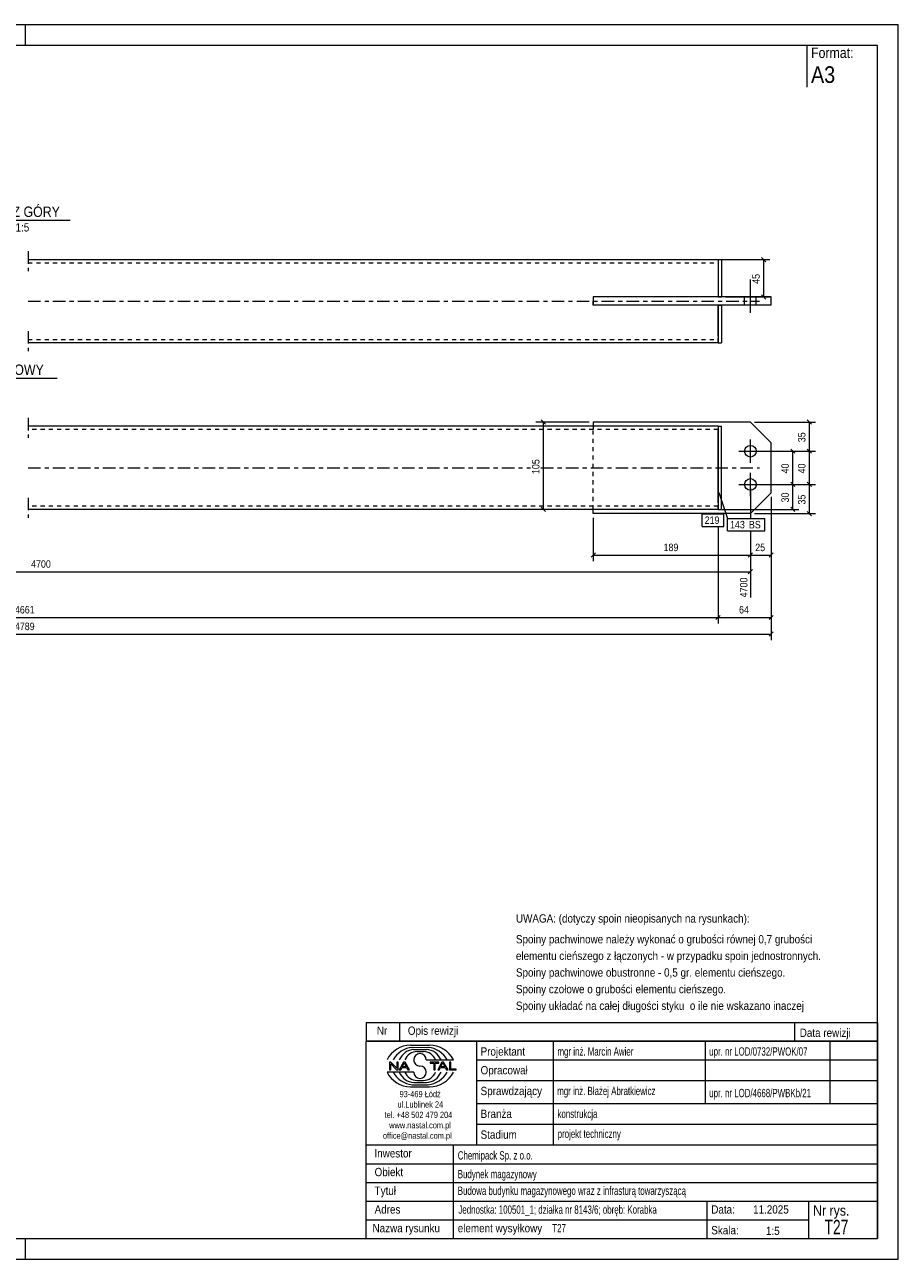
# Model space of a CAD drawing. Header units: millimetres. Extents: x 0 to 420, y 0 to 297.
# Tile 2 of 2: x 210 to 420, y 0 to 297. Entities that reach past the tile are written whole.
import ezdxf

# ---------------------------------------------------------------- set-up
doc = ezdxf.new("R2010")
doc.units = ezdxf.units.MM
for name, pattern in [('XKITLINE00', [0]), ('XKITLINE01', [4, 1, -1, 1, -1]), ('XKITLINE03', [6, 3, -1, 1, -1])]:
    doc.linetypes.add(name, pattern=pattern)
for name, color, linetype, lineweight in [('Arkusz rysunku', 3, 'Continuous', 0), ('Element', 2, 'Continuous', 0), ('Inny typ obiektu', 7, 'Continuous', 0), ('Wymiar', 4, 'Continuous', 0), ('Znak elementu', 2, 'Continuous', 0), ('Śruba', 3, 'Continuous', 0)]:
    doc.layers.add(name, color=color, linetype=linetype, lineweight=lineweight)
doc.styles.add('ARIAL', font='ARIAL.TTF')

msp = doc.modelspace()

# ---------------------------------------------------------------- linework, layer by layer
at = {"layer": 'Arkusz rysunku', "linetype": 'XKITLINE00', "lineweight": 0}
for p, q in [((420, 297), (0, 297)), ((210, 292), (210, 297)), ((420, 297), (415, 297)), ((420, 0), (420, 297)), ((415, 292), (5, 292)), ((415, 5), (415, 292)), ((5, 5), (415, 5)), ((210, 0), (210, 5)), ((0, 0), (420, 0))]:
    msp.add_line(p, q, dxfattribs=at)
at = {"layer": 'Element', "linetype": 'XKITLINE03', "lineweight": 0}
for p, q in [((210.62, 242.5), (210.62, 237.7)), ((210.62, 230.5), (386.62, 230.5)), ((210.62, 223.3), (210.62, 218.5)), ((210.62, 202.4), (210.62, 197.6)), ((210.62, 190.4), (331.5, 190.4)), ((334.02, 190.4), (386.62, 190.4)), ((210.62, 183.2), (210.62, 178.4))]:
    msp.add_line(p, q, dxfattribs=at)
at = {"layer": 'Element', "linetype": 'XKITLINE00', "lineweight": 0}
for p, q in [((210.62, 240.5), (376.62, 240.5)), ((376.62, 240.5), (376.62, 231.5)), ((376.62, 240.5), (377.42, 240.5)), ((376.62, 238.9), (376.62, 231.5)), ((377.42, 240.5), (377.42, 231.5)), ((389.42, 231.5), (346.62, 231.5)), ((346.62, 231.5), (346.62, 229.5)), ((389.42, 229.5), (346.62, 229.5)), ((376.62, 222.1), (376.62, 229.5)), ((376.62, 229.5), (376.62, 220.5)), ((377.42, 229.5), (377.42, 220.5)), ((384.42, 229.5), (384.42, 231.5)), ((389.42, 229.5), (389.42, 231.5)), ((376.62, 220.5), (210.62, 220.5)), ((376.62, 220.5), (377.42, 220.5)), ((376.62, 200.4), (210.62, 200.4)), ((384.42, 201.4), (346.62, 201.4)), ((346.62, 201.4), (346.62, 200.4)), ((376.62, 200.4), (377.42, 200.4)), ((376.62, 200.4), (376.62, 180.4)), ((377.42, 180.4), (377.42, 200.4)), ((389.42, 196.4), (384.42, 201.4)), ((376.62, 182), (376.62, 198.8)), ((389.42, 184.4), (389.42, 196.4)), ((384.42, 179.4), (389.42, 184.4)), ((376.62, 180.4), (210.62, 180.4)), ((346.62, 179.4), (346.62, 180.4)), ((384.42, 179.4), (346.62, 179.4)), ((376.62, 180.4), (377.42, 180.4))]:
    msp.add_line(p, q, dxfattribs=at)
at = {"layer": 'Element', "linetype": 'XKITLINE01', "lineweight": 0}
for p, q in [((210.62, 239.7), (376.62, 239.7)), ((376.62, 240.5), (376.62, 238.9)), ((376.62, 231.5), (346.62, 231.5)), ((346.62, 229.5), (346.62, 231.5)), ((346.62, 229.5), (346.62, 231.5)), ((376.62, 229.5), (346.62, 229.5)), ((376.62, 231.5), (377.42, 231.5)), ((376.62, 229.5), (377.42, 229.5)), ((384.42, 229.5), (384.42, 231.5)), ((389.42, 229.5), (389.42, 231.5)), ((210.62, 221.3), (376.62, 221.3)), ((376.62, 220.5), (376.62, 222.1)), ((376.62, 199.6), (210.62, 199.6)), ((346.62, 200.4), (346.62, 199.6)), ((346.62, 180.4), (346.62, 200.4)), ((376.62, 180.4), (376.62, 200.4)), ((376.62, 200.4), (376.62, 199.41)), ((376.62, 180.4), (376.62, 200.4)), ((376.62, 200.4), (377.42, 200.4)), ((377.42, 180.4), (377.42, 200.4)), ((376.62, 181.2), (210.62, 181.2)), ((346.62, 180.4), (346.62, 181.2)), ((376.62, 180.4), (377.42, 180.4))]:
    msp.add_line(p, q, dxfattribs=at)
at = {"layer": 'Inny typ obiektu', "linetype": 'XKITLINE00', "lineweight": 0}
for p, q in [((398, 292), (398, 282)), ((198.16, 250), (220.76, 250)), ((188.52, 212), (217.6, 212)), ((292, 57), (292, 52.5)), ((292, 57), (415, 57)), ((300, 57), (300, 52.5)), ((395, 57), (395, 52.5)), ((415, 57), (415, 52.5)), ((415, 52.5), (292, 52.5)), ((292, 5), (292, 52.5)), ((292, 52.5), (415, 52.5)), ((302.62, 51.49), (307.23, 51.5)), ((303.07, 50.99), (306.86, 51)), ((303.46, 50.49), (306.45, 50.49)), ((318.5, 52.5), (318.5, 27.5)), ((337, 27.5), (337, 52.5)), ((373.5, 52.5), (373.5, 37.5)), ((403.5, 52.5), (403.5, 37.5)), ((415, 52.5), (415, 5)), ((304.2, 49.98), (305.73, 49.99)), ((306.42, 47.99), (312.98, 47.99)), ((318.5, 48), (415, 48)), ((303.43, 45.01), (297, 45.01)), ((297.93, 47.44), (297.57, 47.44)), ((297.57, 47.44), (297.57, 45.56)), ((297.57, 45.56), (297.9, 45.56)), ((297.9, 47.04), (299.29, 45.56)), ((297.9, 45.56), (297.9, 47.04)), ((299.31, 45.96), (297.93, 47.44)), ((299.29, 45.56), (299.65, 45.56)), ((299.65, 47.44), (299.31, 47.44)), ((299.31, 47.44), (299.31, 45.96)), ((299.65, 45.56), (299.65, 47.44)), ((300.96, 47.44), (299.94, 45.56)), ((299.94, 45.56), (300.31, 45.56)), ((300.31, 45.56), (300.61, 46.13)), ((300.61, 46.13), (301.71, 46.13)), ((300.71, 46.33), (301.14, 47.24)), ((301.6, 46.33), (300.71, 46.33)), ((301.33, 47.44), (300.96, 47.44)), ((301.14, 47.24), (301.6, 46.33)), ((302.41, 45.56), (301.33, 47.44)), ((301.71, 46.13), (302.02, 45.56)), ((302.02, 45.56), (302.41, 45.56)), ((309.43, 47.44), (307.34, 47.44)), ((307.34, 47.44), (307.34, 47.22)), ((307.34, 47.22), (308.21, 47.22)), ((308.21, 47.22), (308.21, 45.56)), ((308.21, 45.56), (308.56, 45.56)), ((308.56, 45.56), (308.56, 47.22)), ((308.56, 47.22), (309.43, 47.22)), ((310.21, 47.44), (309.2, 45.56)), ((309.2, 45.56), (309.57, 45.56)), ((309.43, 47.22), (309.43, 47.44)), ((309.57, 45.56), (309.86, 46.13)), ((309.86, 46.13), (310.96, 46.13)), ((309.96, 46.33), (310.39, 47.24)), ((310.86, 46.33), (309.96, 46.33)), ((310.59, 47.44), (310.21, 47.44)), ((310.4, 47.24), (310.39, 47.24)), ((310.4, 47.24), (310.86, 46.33)), ((311.67, 45.56), (310.59, 47.44)), ((310.96, 46.13), (311.27, 45.56)), ((311.27, 45.56), (311.67, 45.56)), ((312.36, 47.44), (312.01, 47.44)), ((312.01, 47.44), (312.01, 45.56)), ((312.01, 45.56), (313.66, 45.56)), ((312.36, 45.78), (312.36, 47.44)), ((313.66, 45.78), (312.36, 45.78)), ((313.66, 45.56), (313.66, 45.78)), ((303.07, 42.01), (306.86, 42)), ((303.46, 42.51), (306.45, 42.51)), ((304.2, 43.02), (305.73, 43.01)), ((318.5, 43), (415, 43)), ((302.62, 41.51), (307.23, 41.5)), ((318.5, 37.5), (415, 37.5)), ((318.5, 32.5), (415, 32.5)), ((292, 27.5), (415, 27.5)), ((313, 5), (313, 27.5)), ((292, 23), (415, 23)), ((292, 18.5), (415, 18.5)), ((292, 14), (415, 14)), ((374, 5), (374, 14)), ((398.5, 5), (398.5, 14)), ((292, 9.5), (398.5, 9.5)), ((292, 5), (415, 5))]:
    msp.add_line(p, q, dxfattribs=at)
for centre, radius, start, end in [((302.72, 45.08), 6.42, 90.8317, 153.0136), ((303.67, 45), 6.02, 95.7347, 150.2266), ((306.22, 46.41), 4.08, 22.7023, 86.7527), ((306.24, 44.98), 6.04, 29.8256, 84.1252), ((307.25, 45.07), 6.43, 27.0191, 90.199), ((303.7, 46.42), 4.07, 93.3428, 157.3393), ((304.33, 46.6), 3.38, 92.229, 155.8008), ((304.92, 47.99), 1.49, 0.0741, 179.9259), ((304.92, 47.99), 1.49, 179.9259, 270), ((305.59, 46.6), 3.39, 24.2351, 87.5913), ((302.72, 47.92), 6.42, 206.9864, 269.1683), ((303.67, 48), 6.02, 209.7734, 264.2653), ((303.7, 46.58), 4.07, 202.6607, 266.6572), ((304.33, 46.4), 3.38, 204.1992, 267.771), ((304.92, 45.01), 1.49, 180.0741, 359.9259), ((304.92, 45), 1.49, 0.0741, 90), ((305.59, 46.4), 3.39, 272.4087, 335.7649), ((306.22, 46.59), 4.08, 273.2473, 337.2977), ((306.24, 48.02), 6.04, 275.8748, 330.1744), ((307.25, 47.93), 6.43, 269.801, 332.9809)]:
    msp.add_arc(centre, radius, start, end, dxfattribs=at)
at = {"layer": 'Wymiar', "linetype": 'XKITLINE00', "lineweight": 0}
for p, q in [((387.11, 241.01), (388.13, 239.99)), ((377.62, 240.5), (389.06, 240.5)), ((387.62, 231.5), (387.62, 240.5)), ((387.11, 232.01), (388.13, 230.99)), ((378.42, 231.5), (389.06, 231.5)), ((345.62, 201.4), (332.76, 201.4)), ((334.11, 201.91), (335.13, 200.89)), ((334.62, 180.4), (334.62, 201.4)), ((385.42, 201.4), (400.06, 201.4)), ((398.11, 201.91), (399.13, 200.89)), ((398.62, 194.4), (398.62, 201.4)), ((385.42, 194.4), (400.06, 194.4)), ((385.42, 194.4), (400.06, 194.4)), ((385.42, 194.4), (396.06, 194.4)), ((394.11, 194.91), (395.13, 193.89)), ((394.62, 186.4), (394.62, 194.4)), ((398.11, 194.91), (399.13, 193.89)), ((398.11, 194.91), (399.13, 193.89)), ((398.62, 186.4), (398.62, 194.4)), ((384.42, 185.4), (384.42, 178.23)), ((384.42, 185.4), (384.42, 178.23)), ((384.42, 185.4), (384.42, 178.23)), ((385.42, 186.4), (400.06, 186.4)), ((385.42, 186.4), (400.06, 186.4)), ((385.42, 186.4), (396.06, 186.4)), ((385.42, 186.4), (396.06, 186.4)), ((394.11, 186.91), (395.13, 185.89)), ((394.11, 186.91), (395.13, 185.89)), ((394.62, 180.4), (394.62, 186.4)), ((398.11, 186.91), (399.13, 185.89)), ((398.11, 186.91), (399.13, 185.89)), ((398.62, 179.4), (398.62, 186.4)), ((389.42, 183.4), (389.42, 148.96)), ((389.42, 183.4), (389.42, 152.96)), ((389.42, 183.4), (389.42, 167.96)), ((345.62, 180.4), (332.76, 180.4)), ((334.11, 180.91), (335.13, 179.89)), ((346.62, 178.4), (346.62, 167.96)), ((376.62, 179.4), (376.62, 179.3)), ((376.62, 179.4), (376.62, 179.3)), ((377.62, 180.4), (396.06, 180.4)), ((385.42, 179.4), (400.06, 179.4)), ((394.11, 180.91), (395.13, 179.89)), ((398.11, 179.91), (399.13, 178.89)), ((376.62, 176.3), (376.62, 152.96)), ((376.62, 176.3), (376.62, 152.96)), ((384.42, 175.23), (384.42, 159.24)), ((384.42, 175.23), (384.42, 167.96)), ((384.42, 175.23), (384.42, 167.96)), ((347.13, 169.91), (346.11, 168.89)), ((346.62, 169.4), (384.42, 169.4)), ((384.93, 169.91), (383.91, 168.89)), ((384.93, 169.91), (383.91, 168.89)), ((384.42, 169.4), (389.42, 169.4)), ((389.93, 169.91), (388.91, 168.89)), ((43.62, 165.4), (384.42, 165.4)), ((384.93, 165.91), (383.91, 164.89)), ((377.13, 154.91), (376.11, 153.89)), ((377.13, 154.91), (376.11, 153.89)), ((389.93, 154.91), (388.91, 153.89)), ((43.62, 154.4), (376.62, 154.4)), ((376.62, 154.4), (389.42, 154.4)), ((30.82, 150.4), (389.42, 150.4)), ((389.93, 150.91), (388.91, 149.89))]:
    msp.add_line(p, q, dxfattribs=at)
at = {"layer": 'Znak elementu', "linetype": 'XKITLINE00', "lineweight": 0}
for p, q in [((376.84, 184.46), (378.91, 178.23)), ((372.81, 179.3), (378.02, 179.3)), ((372.81, 176.3), (372.81, 179.3)), ((378.02, 176.3), (378.02, 179.3)), ((378.91, 178.23), (387.86, 178.23)), ((378.91, 175.23), (378.91, 178.23)), ((387.86, 175.23), (387.86, 178.23)), ((372.81, 176.3), (378.02, 176.3)), ((378.91, 175.23), (387.86, 175.23))]:
    msp.add_line(p, q, dxfattribs=at)
at = {"layer": 'Śruba', "linetype": 'XKITLINE00', "lineweight": 0}
for p, q in [((384.42, 227.7), (384.42, 235.7)), ((384.42, 227.7), (384.42, 235.7)), ((383.02, 229.5), (383.02, 231.5)), ((383.02, 229.5), (383.02, 231.5)), ((385.82, 229.5), (385.82, 231.5)), ((385.82, 229.5), (385.82, 231.5)), ((384.42, 191.6), (384.42, 197.2)), ((381.62, 194.4), (387.22, 194.4)), ((384.42, 183.6), (384.42, 189.2)), ((381.62, 186.4), (387.22, 186.4))]:
    msp.add_line(p, q, dxfattribs=at)
for centre in [(384.42, 194.4), (384.42, 186.4)]:
    msp.add_circle(centre, 1.4, dxfattribs=at)

# ---------------------------------------------------------------- texts
at = {"layer": 'Inny typ obiektu', "style": 'ARIAL'}
for s, height, width, p in [('Format:', 2.5, 0.85, (399, 289)), ('A3', 4, 0.85, (399, 283)), ('RZUT Z GÓRY', 2.5, 0.85, (198.16, 250.75)), ('1:5', 2, 0.85, (207.61, 247.25)), ('WIDOK CZOŁOWY', 2.5, 0.85, (188.52, 212.75)), ('UWAGA: (dotyczy spoin nieopisanych na rysunkach):', 2, 0.85, (328, 81)), ('Spoiny pachwinowe należy wykonać o grubości równej 0,7 grubości', 2, 0.85, (328, 76)), ('elementu cieńszego z łączonych - w przypadku spoin jednostronnych.', 2, 0.85, (328, 72)), ('Spoiny pachwinowe obustronne - 0,5 gr. elementu cieńszego.', 2, 0.85, (328, 68)), ('Spoiny czołowe o grubości elementu cieńszego.', 2, 0.85, (328, 64)), ('Spoiny układać na całej długości styku  o ile nie wskazano inaczej', 2, 0.85, (328, 60)), ('Nr', 2, 0.85, (294.54, 54)), ('Opis rewizji', 2, 0.85, (302, 54)), ('Data rewizji', 2, 0.85, (396.28, 53.5)), ('Projektant', 2, 0.85, (319.5, 49)), ('mgr inż. Marcin Awier', 2, 0.68, (338, 49)), ('upr. nr LOD/0732/PWOK/07', 2, 0.68, (374.5, 49)), ('Opracował', 2, 0.85, (319.5, 44.5)), ('Sprawdzający', 2, 0.85, (319.5, 39.5)), ('mgr inż. Błażej Abratkiewicz', 2, 0.68, (337.94, 39.5)), ('93-469 Łódź', 1.5, 0.85, (300, 39)), ('upr. nr LOD/4668/PWBKb/21', 2, 0.68, (374.5, 39)), ('ul.Lublinek 24', 1.5, 0.85, (299.5, 36.5)), ('Branża', 2, 0.85, (319.5, 34)), ('konstrukcja', 2, 0.68, (338, 34)), ('tel. +48 502 479 204', 1.5, 0.85, (296.41, 34)), ('www.nastal.com.pl', 1.5, 0.85, (297.5, 31.5)), ('office@nastal.com.pl', 1.5, 0.85, (296, 29)), ('Stadium', 2, 0.85, (319.5, 29)), ('projekt techniczny', 2, 0.68, (338.04, 29.19)), ('Inwestor', 2, 0.85, (293.96, 24.5)), ('Chemipack Sp. z o.o.', 2, 0.68, (314, 24)), ('Obiekt', 2, 0.85, (294, 20)), ('Budynek magazynowy', 2, 0.68, (314, 19.5)), ('Tytuł', 2, 0.85, (294, 15.5)), ('Budowa budynku magazynowego wraz z infrasturą towarzyszącą', 2, 0.68, (314, 15.5)), ('Adres', 2, 0.85, (294, 11)), ('Jednostka: 100501_1; działka nr 8143/6; obręb: Korabka', 2, 0.68, (314.16, 10.96)), ('Data:', 2, 0.85, (375, 11)), ('11.2025', 2, 0.85, (385.06, 11)), ('Nr rys.', 2.5, 0.85, (399.5, 10.5)), ('T27', 3.5, 0.68, (402.25, 6)), ('Nazwa rysunku', 2, 0.85, (293.5, 6.5)), ('element wysyłkowy', 2, 0.85, (314, 6.5)), ('T27', 2, 0.68, (336.75, 6.5)), ('Skala:', 2, 0.85, (375, 6)), ('1:5', 2, 0.85, (388.16, 5.85))]:
    msp.add_text(s, height=height, dxfattribs=dict(at, width=width)).set_placement(p)
at = {"layer": 'Wymiar', "style": 'ARIAL', "width": 0.85}
for s, p in [('45', (386.66, 234.66)), ('35', (397.66, 196.56)), ('105', (333.66, 188.9)), ('40', (393.66, 189.06)), ('40', (397.66, 189.06)), ('30', (393.66, 182.06)), ('35', (397.66, 181.56)), ('4700', (383.7, 159.24))]:
    msp.add_text(s, height=1.8, rotation=90.0002, dxfattribs=at).set_placement(p)
for s, p in [('189', (363.52, 170.36)), ('25', (385.58, 170.36)), ('4700', (211.35, 166.36)), ('4661', (207.45, 155.36)), ('64', (381.68, 155.36)), ('4789', (207.45, 151.36))]:
    msp.add_text(s, height=1.8, dxfattribs=at).set_placement(p)
at = {"layer": 'Znak elementu', "style": 'ARIAL', "width": 0.85}
for s, p in [('219', (373.41, 176.9)), ('143', (379.51, 175.83)), ('BS', (384.05, 175.83))]:
    msp.add_text(s, height=1.8, dxfattribs=at).set_placement(p)

doc.saveas('drawing.dxf')
